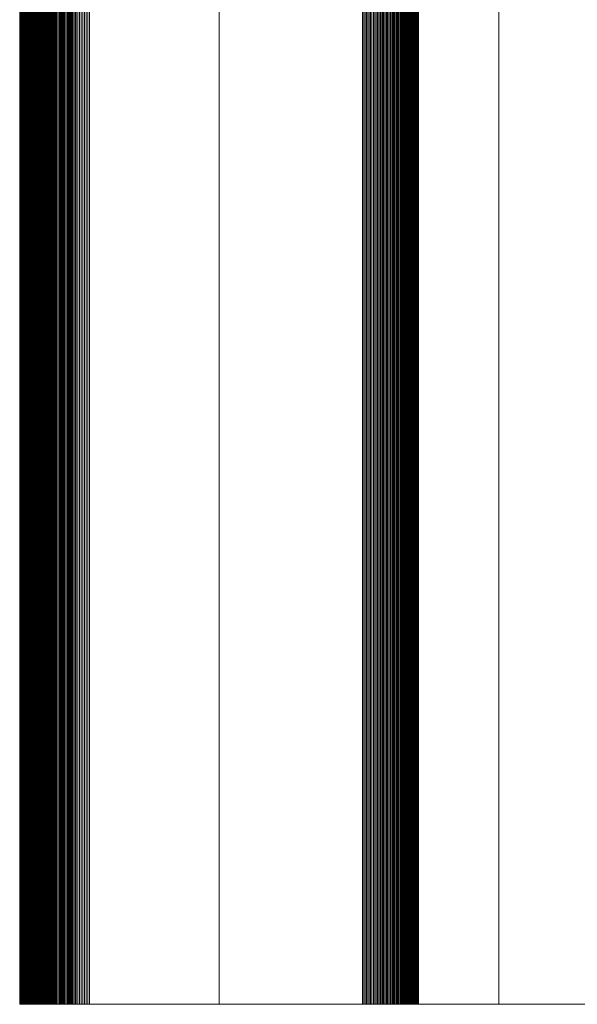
# Model space of a CAD drawing. Header units: millimetres. Extents: x 7 to 1031, y -229 to 221.
# Tile 1 of 32: x 7 to 15, y -229 to -215. Entities that reach past the tile are written whole.
import ezdxf

# ---------------------------------------------------------------- set-up
doc = ezdxf.new("R2010")
doc.units = ezdxf.units.MM
doc.layers.get('0').update_dxf_attribs({"lineweight": 15})
doc.layers.add('Nessuna', color=7, linetype='Continuous', lineweight=9)

# ---------------------------------------------------------------- blocks, each defined once
blk = doc.blocks.new('Group')
at = {"color": 6, "linetype": 'Continuous', "lineweight": 9, "true_color": 0xff00ff, "transparency": 33554687}
for points in [[(6.691, 221, -15.527), (6.691, -229, -15.527), (6.692, -229, -15.502), (6.692, 221, -15.502)], [(6.691, 221, -15.551), (6.691, -229, -15.551), (6.691, -229, -15.527), (6.691, 221, -15.527)], [(6.691, 221, -46.901), (6.691, -229, -46.901), (6.691, -229, -15.551), (6.691, 221, -15.551)], [(6.691, 221, -78.451), (6.691, -229, -78.451), (6.691, -229, -46.901), (6.691, 221, -46.901)], [(6.691, 221, -78.471), (6.691, -229, -78.471), (6.691, -229, -78.451), (6.691, 221, -78.451)], [(6.692, 221, -78.491), (6.692, -229, -78.491), (6.691, -229, -78.471), (6.691, 221, -78.471)], [(6.692, 221, -15.502), (6.692, -229, -15.502), (6.693, -229, -15.478), (6.693, 221, -15.478)], [(6.693, 221, -78.51), (6.693, -229, -78.51), (6.692, -229, -78.491), (6.692, 221, -78.491)], [(6.693, 221, -15.478), (6.693, -229, -15.478), (6.695, -229, -15.453), (6.695, 221, -15.453)], [(6.695, 221, -78.53), (6.695, -229, -78.53), (6.693, -229, -78.51), (6.693, 221, -78.51)], [(6.695, 221, -15.453), (6.695, -229, -15.453), (6.698, -229, -15.429), (6.698, 221, -15.429)], [(6.697, 221, -78.549), (6.697, -229, -78.549), (6.695, -229, -78.53), (6.695, 221, -78.53)], [(6.699, 221, -78.569), (6.699, -229, -78.569), (6.697, -229, -78.549), (6.697, 221, -78.549)], [(6.698, 221, -15.429), (6.698, -229, -15.429), (6.701, -229, -15.405), (6.701, 221, -15.405)], [(6.702, 221, -78.588), (6.702, -229, -78.588), (6.699, -229, -78.569), (6.699, 221, -78.569)], [(6.701, 221, -15.405), (6.701, -229, -15.405), (6.705, -229, -15.38), (6.705, 221, -15.38)], [(6.706, 221, -78.607), (6.706, -229, -78.607), (6.702, -229, -78.588), (6.702, 221, -78.588)], [(6.705, 221, -15.38), (6.705, -229, -15.38), (6.71, -229, -15.356), (6.71, 221, -15.356)], [(6.71, 221, -78.627), (6.71, -229, -78.627), (6.706, -229, -78.607), (6.706, 221, -78.607)], [(6.71, 221, -15.356), (6.71, -229, -15.356), (6.715, -229, -15.332), (6.715, 221, -15.332)], [(6.715, 221, -78.646), (6.715, -229, -78.646), (6.71, -229, -78.627), (6.71, 221, -78.627)], [(6.715, 221, -15.332), (6.715, -229, -15.332), (6.721, -229, -15.308), (6.721, 221, -15.308)], [(6.72, 221, -78.665), (6.72, -229, -78.665), (6.715, -229, -78.646), (6.715, 221, -78.646)], [(6.725, 221, -78.684), (6.725, -229, -78.684), (6.72, -229, -78.665), (6.72, 221, -78.665)], [(6.721, 221, -15.308), (6.721, -229, -15.308), (6.727, -229, -15.285), (6.727, 221, -15.285)], [(6.731, 221, -78.702), (6.731, -229, -78.702), (6.725, -229, -78.684), (6.725, 221, -78.684)], [(6.727, 221, -15.285), (6.727, -229, -15.285), (6.734, -229, -15.261), (6.734, 221, -15.261)], [(6.737, 221, -78.721), (6.737, -229, -78.721), (6.731, -229, -78.702), (6.731, 221, -78.702)], [(6.734, 221, -15.261), (6.734, -229, -15.261), (6.741, -229, -15.238), (6.741, 221, -15.238)], [(6.744, 221, -78.739), (6.744, -229, -78.739), (6.737, -229, -78.721), (6.737, 221, -78.721)], [(6.741, 221, -15.238), (6.741, -229, -15.238), (6.749, -229, -15.215), (6.749, 221, -15.215)], [(6.752, 221, -78.758), (6.752, -229, -78.758), (6.744, -229, -78.739), (6.744, 221, -78.739)], [(6.749, 221, -15.215), (6.749, -229, -15.215), (6.758, -229, -15.192), (6.758, 221, -15.192)], [(6.759, 221, -78.776), (6.759, -229, -78.776), (6.752, -229, -78.758), (6.752, 221, -78.758)], [(6.758, 221, -15.192), (6.758, -229, -15.192), (6.767, -229, -15.169), (6.767, 221, -15.169)], [(6.767, 221, -78.793), (6.767, -229, -78.793), (6.759, -229, -78.776), (6.759, 221, -78.776)], [(6.767, 221, -15.169), (6.767, -229, -15.169), (6.776, -229, -15.146), (6.776, 221, -15.146)], [(6.776, 221, -78.811), (6.776, -229, -78.811), (6.767, -229, -78.793), (6.767, 221, -78.793)], [(6.776, 221, -15.146), (6.776, -229, -15.146), (6.787, -229, -15.124), (6.787, 221, -15.124)], [(6.785, 221, -78.829), (6.785, -229, -78.829), (6.776, -229, -78.811), (6.776, 221, -78.811)], [(6.795, 221, -78.846), (6.795, -229, -78.846), (6.785, -229, -78.829), (6.785, 221, -78.829)], [(6.787, 221, -15.124), (6.787, -229, -15.124), (6.797, -229, -15.102), (6.797, 221, -15.102)], [(6.804, 221, -78.863), (6.804, -229, -78.863), (6.795, -229, -78.846), (6.795, 221, -78.846)], [(6.797, 221, -15.102), (6.797, -229, -15.102), (6.809, -229, -15.08), (6.809, 221, -15.08)], [(6.815, 221, -78.879), (6.815, -229, -78.879), (6.804, -229, -78.863), (6.804, 221, -78.863)], [(6.809, 221, -15.08), (6.809, -229, -15.08), (6.821, -229, -15.058), (6.821, 221, -15.058)], [(6.825, 221, -78.896), (6.825, -229, -78.896), (6.815, -229, -78.879), (6.815, 221, -78.879)], [(6.821, 221, -15.058), (6.821, -229, -15.058), (6.833, -229, -15.037), (6.833, 221, -15.037)], [(6.837, 221, -78.912), (6.837, -229, -78.912), (6.825, -229, -78.896), (6.825, 221, -78.896)], [(6.833, 221, -15.037), (6.833, -229, -15.037), (6.846, -229, -15.016), (6.846, 221, -15.016)], [(6.848, 221, -78.928), (6.848, -229, -78.928), (6.837, -229, -78.912), (6.837, 221, -78.912)], [(6.846, 221, -15.016), (6.846, -229, -15.016), (6.859, -229, -14.996), (6.859, 221, -14.996)], [(6.86, 221, -78.944), (6.86, -229, -78.944), (6.848, -229, -78.928), (6.848, 221, -78.928)], [(6.859, 221, -14.996), (6.859, -229, -14.996), (6.873, -229, -14.976), (6.873, 221, -14.976)], [(6.872, 221, -78.959), (6.872, -229, -78.959), (6.86, -229, -78.944), (6.86, 221, -78.944)], [(6.885, 221, -78.974), (6.885, -229, -78.974), (6.872, -229, -78.959), (6.872, 221, -78.959)], [(6.873, 221, -14.976), (6.873, -229, -14.976), (6.887, -229, -14.956), (6.887, 221, -14.956)], [(6.898, 221, -78.989), (6.898, -229, -78.989), (6.885, -229, -78.974), (6.885, 221, -78.974)], [(6.887, 221, -14.956), (6.887, -229, -14.956), (6.902, -229, -14.936), (6.902, 221, -14.936)], [(6.911, 221, -79.003), (6.911, -229, -79.003), (6.898, -229, -78.989), (6.898, 221, -78.989)], [(6.902, 221, -14.936), (6.902, -229, -14.936), (6.918, -229, -14.917), (6.918, 221, -14.917)], [(6.925, 221, -79.017), (6.925, -229, -79.017), (6.911, -229, -79.003), (6.911, 221, -79.003)], [(6.918, 221, -14.917), (6.918, -229, -14.917), (6.933, -229, -14.898), (6.933, 221, -14.898)], [(6.939, 221, -79.031), (6.939, -229, -79.031), (6.925, -229, -79.017), (6.925, 221, -79.017)], [(6.933, 221, -14.898), (6.933, -229, -14.898), (6.95, -229, -14.88), (6.95, 221, -14.88)], [(6.953, 221, -79.044), (6.953, -229, -79.044), (6.939, -229, -79.031), (6.939, 221, -79.031)], [(6.95, 221, -14.88), (6.95, -229, -14.88), (6.966, -229, -14.862), (6.966, 221, -14.862)], [(6.968, 221, -79.057), (6.968, -229, -79.057), (6.953, -229, -79.044), (6.953, 221, -79.044)], [(6.966, 221, -14.862), (6.966, -229, -14.862), (6.984, -229, -14.844), (6.984, 221, -14.844)], [(6.983, 221, -79.07), (6.983, -229, -79.07), (6.968, -229, -79.057), (6.968, 221, -79.057)], [(6.998, 221, -79.082), (6.998, -229, -79.082), (6.983, -229, -79.07), (6.983, 221, -79.07)], [(6.984, 221, -14.844), (6.984, -229, -14.844), (7.001, -229, -14.827), (7.001, 221, -14.827)], [(7.014, 221, -79.094), (7.014, -229, -79.094), (6.998, -229, -79.082), (6.998, 221, -79.082)], [(7.001, 221, -14.827), (7.001, -229, -14.827), (7.019, -229, -14.81), (7.019, 221, -14.81)], [(7.03, 221, -79.105), (7.03, -229, -79.105), (7.014, -229, -79.094), (7.014, 221, -79.094)], [(7.019, 221, -14.81), (7.019, -229, -14.81), (7.037, -229, -14.794), (7.037, 221, -14.794)], [(7.046, 221, -79.117), (7.046, -229, -79.117), (7.03, -229, -79.105), (7.03, 221, -79.105)], [(7.037, 221, -14.794), (7.037, -229, -14.794), (7.056, -229, -14.778), (7.056, 221, -14.778)], [(7.063, 221, -79.127), (7.063, -229, -79.127), (7.046, -229, -79.117), (7.046, 221, -79.117)], [(7.056, 221, -14.778), (7.056, -229, -14.778), (7.075, -229, -14.763), (7.075, 221, -14.763)], [(7.079, 221, -79.138), (7.079, -229, -79.138), (7.063, -229, -79.127), (7.063, 221, -79.127)], [(7.075, 221, -14.763), (7.075, -229, -14.763), (7.095, -229, -14.748), (7.095, 221, -14.748)], [(7.096, 221, -79.147), (7.096, -229, -79.147), (7.079, -229, -79.138), (7.079, 221, -79.138)], [(7.095, 221, -14.748), (7.095, -229, -14.748), (7.115, -229, -14.734), (7.115, 221, -14.734)], [(7.114, 221, -79.157), (7.114, -229, -79.157), (7.096, -229, -79.147), (7.096, 221, -79.147)], [(7.131, 221, -79.166), (7.131, -229, -79.166), (7.114, -229, -79.157), (7.114, 221, -79.157)], [(7.115, 221, -14.734), (7.115, -229, -14.734), (7.135, -229, -14.72), (7.135, 221, -14.72)], [(7.149, 221, -79.175), (7.149, -229, -79.175), (7.131, -229, -79.166), (7.131, 221, -79.166)], [(7.135, 221, -14.72), (7.135, -229, -14.72), (7.156, -229, -14.707), (7.156, 221, -14.707)], [(7.166, 221, -79.183), (7.166, -229, -79.183), (7.149, -229, -79.175), (7.149, 221, -79.175)], [(7.156, 221, -14.707), (7.156, -229, -14.707), (7.177, -229, -14.694), (7.177, 221, -14.694)], [(7.185, 221, -79.191), (7.185, -229, -79.191), (7.166, -229, -79.183), (7.166, 221, -79.183)], [(7.177, 221, -14.694), (7.177, -229, -14.694), (7.198, -229, -14.681), (7.198, 221, -14.681)], [(7.203, 221, -79.198), (7.203, -229, -79.198), (7.185, -229, -79.191), (7.185, 221, -79.191)], [(7.198, 221, -14.681), (7.198, -229, -14.681), (7.219, -229, -14.669), (7.219, 221, -14.669)], [(7.221, 221, -79.205), (7.221, -229, -79.205), (7.203, -229, -79.198), (7.203, 221, -79.198)], [(7.219, 221, -14.669), (7.219, -229, -14.669), (7.241, -229, -14.658), (7.241, 221, -14.658)], [(7.24, 221, -79.211), (7.24, -229, -79.211), (7.221, -229, -79.205), (7.221, 221, -79.205)], [(7.258, 221, -79.217), (7.258, -229, -79.217), (7.24, -229, -79.211), (7.24, 221, -79.211)], [(7.241, 221, -14.658), (7.241, -229, -14.658), (7.263, -229, -14.647), (7.263, 221, -14.647)], [(7.277, 221, -79.222), (7.277, -229, -79.222), (7.258, -229, -79.217), (7.258, 221, -79.217)], [(7.263, 221, -14.647), (7.263, -229, -14.647), (7.285, -229, -14.637), (7.285, 221, -14.637)], [(7.296, 221, -79.227), (7.296, -229, -79.227), (7.277, -229, -79.222), (7.277, 221, -79.222)], [(7.285, 221, -14.637), (7.285, -229, -14.637), (7.308, -229, -14.628), (7.308, 221, -14.628)], [(7.315, 221, -79.232), (7.315, -229, -79.232), (7.296, -229, -79.227), (7.296, 221, -79.227)], [(7.308, 221, -14.628), (7.308, -229, -14.628), (7.331, -229, -14.618), (7.331, 221, -14.618)], [(7.335, 221, -79.236), (7.335, -229, -79.236), (7.315, -229, -79.232), (7.315, 221, -79.232)], [(7.331, 221, -14.618), (7.331, -229, -14.618), (7.354, -229, -14.61), (7.354, 221, -14.61)], [(7.354, 221, -79.24), (7.354, -229, -79.24), (7.335, -229, -79.236), (7.335, 221, -79.236)], [(7.354, 221, -14.61), (7.354, -229, -14.61), (7.377, -229, -14.602), (7.377, 221, -14.602)], [(7.373, 221, -79.243), (7.373, -229, -79.243), (7.354, -229, -79.24), (7.354, 221, -79.24)], [(7.393, 221, -79.245), (7.393, -229, -79.245), (7.373, -229, -79.243), (7.373, 221, -79.243)], [(7.377, 221, -14.602), (7.377, -229, -14.602), (7.4, -229, -14.594), (7.4, 221, -14.594)], [(7.412, 221, -79.248), (7.412, -229, -79.248), (7.393, -229, -79.245), (7.393, 221, -79.245)], [(7.4, 221, -14.594), (7.4, -229, -14.594), (7.424, -229, -14.588), (7.424, 221, -14.588)], [(7.432, 221, -79.249), (7.432, -229, -79.249), (7.412, -229, -79.248), (7.412, 221, -79.248)], [(7.424, 221, -14.588), (7.424, -229, -14.588), (7.448, -229, -14.581), (7.448, 221, -14.581)], [(7.451, 221, -79.25), (7.451, -229, -79.25), (7.432, -229, -79.249), (7.432, 221, -79.249)], [(7.448, 221, -14.581), (7.448, -229, -14.581), (7.472, -229, -14.576), (7.472, 221, -14.576)], [(7.471, 221, -79.251), (7.471, -229, -79.251), (7.451, -229, -79.25), (7.451, 221, -79.25)], [(7.491, 221, -79.251), (7.491, -229, -79.251), (7.471, -229, -79.251), (7.471, 221, -79.251)], [(7.472, 221, -14.576), (7.472, -229, -14.576), (7.496, -229, -14.571), (7.496, 221, -14.571)], [(9.541, 221, -79.251), (9.541, -229, -79.251), (7.491, -229, -79.251), (7.491, 221, -79.251)], [(7.496, 221, -14.571), (7.496, -229, -14.571), (7.52, -229, -14.566), (7.52, 221, -14.566)], [(7.52, 221, -14.566), (7.52, -229, -14.566), (7.544, -229, -14.562), (7.544, 221, -14.562)], [(7.544, 221, -14.562), (7.544, -229, -14.562), (7.568, -229, -14.559), (7.568, 221, -14.559)], [(7.568, 221, -14.559), (7.568, -229, -14.559), (7.593, -229, -14.556), (7.593, 221, -14.556)], [(7.593, 221, -14.556), (7.593, -229, -14.556), (7.617, -229, -14.554), (7.617, 221, -14.554)], [(7.617, 221, -14.554), (7.617, -229, -14.554), (7.642, -229, -14.553), (7.642, 221, -14.553)], [(7.642, 221, -14.553), (7.642, -229, -14.553), (7.666, -229, -14.552), (7.666, 221, -14.552)], [(7.666, 221, -14.552), (7.666, -229, -14.552), (7.691, -229, -14.551), (7.691, 221, -14.551)], [(7.691, 221, -14.551), (7.691, -229, -14.551), (13.541, -229, -14.551), (13.541, 221, -14.551)], [(11.591, 221, -79.251), (11.591, -229, -79.251), (9.541, -229, -79.251), (9.541, 221, -79.251)], [(11.61, 221, -79.251), (11.61, -229, -79.251), (11.591, -229, -79.251), (11.591, 221, -79.251)], [(11.63, 221, -79.25), (11.63, -229, -79.25), (11.61, -229, -79.251), (11.61, 221, -79.251)], [(11.65, 221, -79.249), (11.65, -229, -79.249), (11.63, -229, -79.25), (11.63, 221, -79.25)], [(11.669, 221, -79.248), (11.669, -229, -79.248), (11.65, -229, -79.249), (11.65, 221, -79.249)], [(11.689, 221, -79.245), (11.689, -229, -79.245), (11.669, -229, -79.248), (11.669, 221, -79.248)], [(11.708, 221, -79.243), (11.708, -229, -79.243), (11.689, -229, -79.245), (11.689, 221, -79.245)], [(11.727, 221, -79.24), (11.727, -229, -79.24), (11.708, -229, -79.243), (11.708, 221, -79.243)], [(11.747, 221, -79.236), (11.747, -229, -79.236), (11.727, -229, -79.24), (11.727, 221, -79.24)], [(11.766, 221, -79.232), (11.766, -229, -79.232), (11.747, -229, -79.236), (11.747, 221, -79.236)], [(11.785, 221, -79.227), (11.785, -229, -79.227), (11.766, -229, -79.232), (11.766, 221, -79.232)], [(11.804, 221, -79.222), (11.804, -229, -79.222), (11.785, -229, -79.227), (11.785, 221, -79.227)], [(11.823, 221, -79.217), (11.823, -229, -79.217), (11.804, -229, -79.222), (11.804, 221, -79.222)], [(11.842, 221, -79.211), (11.842, -229, -79.211), (11.823, -229, -79.217), (11.823, 221, -79.217)], [(11.86, 221, -79.205), (11.86, -229, -79.205), (11.842, -229, -79.211), (11.842, 221, -79.211)], [(11.879, 221, -79.198), (11.879, -229, -79.198), (11.86, -229, -79.205), (11.86, 221, -79.205)], [(11.897, 221, -79.191), (11.897, -229, -79.191), (11.879, -229, -79.198), (11.879, 221, -79.198)], [(11.915, 221, -79.183), (11.915, -229, -79.183), (11.897, -229, -79.191), (11.897, 221, -79.191)], [(11.933, 221, -79.175), (11.933, -229, -79.175), (11.915, -229, -79.183), (11.915, 221, -79.183)], [(11.95, 221, -79.166), (11.95, -229, -79.166), (11.933, -229, -79.175), (11.933, 221, -79.175)], [(11.968, 221, -79.157), (11.968, -229, -79.157), (11.95, -229, -79.166), (11.95, 221, -79.166)], [(11.985, 221, -79.147), (11.985, -229, -79.147), (11.968, -229, -79.157), (11.968, 221, -79.157)], [(12.002, 221, -79.138), (12.002, -229, -79.138), (11.985, -229, -79.147), (11.985, 221, -79.147)], [(12.019, 221, -79.127), (12.019, -229, -79.127), (12.002, -229, -79.138), (12.002, 221, -79.138)], [(12.035, 221, -79.117), (12.035, -229, -79.117), (12.019, -229, -79.127), (12.019, 221, -79.127)], [(12.051, 221, -79.105), (12.051, -229, -79.105), (12.035, -229, -79.117), (12.035, 221, -79.117)], [(12.067, 221, -79.094), (12.067, -229, -79.094), (12.051, -229, -79.105), (12.051, 221, -79.105)], [(12.083, 221, -79.082), (12.083, -229, -79.082), (12.067, -229, -79.094), (12.067, 221, -79.094)], [(12.098, 221, -79.07), (12.098, -229, -79.07), (12.083, -229, -79.082), (12.083, 221, -79.082)], [(12.113, 221, -79.057), (12.113, -229, -79.057), (12.098, -229, -79.07), (12.098, 221, -79.07)], [(12.128, 221, -79.044), (12.128, -229, -79.044), (12.113, -229, -79.057), (12.113, 221, -79.057)], [(12.142, 221, -79.031), (12.142, -229, -79.031), (12.128, -229, -79.044), (12.128, 221, -79.044)], [(12.156, 221, -79.017), (12.156, -229, -79.017), (12.142, -229, -79.031), (12.142, 221, -79.031)], [(12.17, 221, -79.003), (12.17, -229, -79.003), (12.156, -229, -79.017), (12.156, 221, -79.017)], [(12.183, 221, -78.989), (12.183, -229, -78.989), (12.17, -229, -79.003), (12.17, 221, -79.003)], [(12.196, 221, -78.974), (12.196, -229, -78.974), (12.183, -229, -78.989), (12.183, 221, -78.989)], [(12.209, 221, -78.959), (12.209, -229, -78.959), (12.196, -229, -78.974), (12.196, 221, -78.974)], [(12.221, 221, -78.944), (12.221, -229, -78.944), (12.209, -229, -78.959), (12.209, 221, -78.959)], [(12.233, 221, -78.928), (12.233, -229, -78.928), (12.221, -229, -78.944), (12.221, 221, -78.944)], [(12.245, 221, -78.912), (12.245, -229, -78.912), (12.233, -229, -78.928), (12.233, 221, -78.928)], [(12.256, 221, -78.896), (12.256, -229, -78.896), (12.245, -229, -78.912), (12.245, 221, -78.912)], [(12.267, 221, -78.879), (12.267, -229, -78.879), (12.256, -229, -78.896), (12.256, 221, -78.896)], [(12.277, 221, -78.863), (12.277, -229, -78.863), (12.267, -229, -78.879), (12.267, 221, -78.879)], [(12.287, 221, -78.846), (12.287, -229, -78.846), (12.277, -229, -78.863), (12.277, 221, -78.863)], [(12.296, 221, -78.829), (12.296, -229, -78.829), (12.287, -229, -78.846), (12.287, 221, -78.846)], [(12.305, 221, -78.811), (12.305, -229, -78.811), (12.296, -229, -78.829), (12.296, 221, -78.829)], [(12.314, 221, -78.793), (12.314, -229, -78.793), (12.305, -229, -78.811), (12.305, 221, -78.811)], [(12.322, 221, -78.776), (12.322, -229, -78.776), (12.314, -229, -78.793), (12.314, 221, -78.793)], [(12.33, 221, -78.758), (12.33, -229, -78.758), (12.322, -229, -78.776), (12.322, 221, -78.776)], [(12.337, 221, -78.739), (12.337, -229, -78.739), (12.33, -229, -78.758), (12.33, 221, -78.758)], [(12.344, 221, -78.721), (12.344, -229, -78.721), (12.337, -229, -78.739), (12.337, 221, -78.739)], [(12.35, 221, -78.702), (12.35, -229, -78.702), (12.344, -229, -78.721), (12.344, 221, -78.721)], [(12.356, 221, -78.684), (12.356, -229, -78.684), (12.35, -229, -78.702), (12.35, 221, -78.702)], [(12.362, 221, -78.665), (12.362, -229, -78.665), (12.356, -229, -78.684), (12.356, 221, -78.684)], [(12.367, 221, -78.646), (12.367, -229, -78.646), (12.362, -229, -78.665), (12.362, 221, -78.665)], [(12.371, 221, -78.627), (12.371, -229, -78.627), (12.367, -229, -78.646), (12.367, 221, -78.646)], [(12.375, 221, -78.607), (12.375, -229, -78.607), (12.371, -229, -78.627), (12.371, 221, -78.627)], [(12.379, 221, -78.588), (12.379, -229, -78.588), (12.375, -229, -78.607), (12.375, 221, -78.607)], [(12.382, 221, -78.569), (12.382, -229, -78.569), (12.379, -229, -78.588), (12.379, 221, -78.588)], [(12.385, 221, -78.549), (12.385, -229, -78.549), (12.382, -229, -78.569), (12.382, 221, -78.569)], [(12.387, 221, -78.53), (12.387, -229, -78.53), (12.385, -229, -78.549), (12.385, 221, -78.549)], [(12.389, 221, -78.51), (12.389, -229, -78.51), (12.387, -229, -78.53), (12.387, 221, -78.53)], [(12.39, 221, -78.491), (12.39, -229, -78.491), (12.389, -229, -78.51), (12.389, 221, -78.51)], [(12.39, 221, -78.471), (12.39, -229, -78.471), (12.39, -229, -78.491), (12.39, 221, -78.491)], [(12.391, 221, -78.451), (12.391, -229, -78.451), (12.39, -229, -78.471), (12.39, 221, -78.471)], [(12.391, 221, -59.251), (12.391, -229, -59.251), (12.391, -229, -78.451), (12.391, 221, -78.451)], [(19.591, 221, -59.251), (19.591, -229, -59.251), (12.391, -229, -59.251), (12.391, 221, -59.251)], [(13.541, 221, -14.551), (13.541, -229, -14.551), (19.391, -229, -14.551), (19.391, 221, -14.551)]]:
    blk.add_3dface(points, dxfattribs=at)
at = {"color": 7, "linetype": 'Continuous', "lineweight": 9, "transparency": 33554687}
for points in [[(11.891, 221, -59.251), (11.891, -229, -59.251), (54.591, -229, -59.251), (54.591, 221, -59.251)], [(11.891, 221, -68.133), (11.891, -229, -68.133), (11.891, -229, -59.251), (11.891, 221, -59.251)], [(70.466, 221, -68.133), (70.466, -229, -68.133), (11.891, -229, -68.133), (11.891, 221, -68.133)]]:
    blk.add_3dface(points, dxfattribs=at)
at = {"color": 6, "linetype": 'Continuous', "lineweight": 9, "true_color": 0xff00ff, "transparency": 33554687}
for points, invisible_edges in [([(6.691, -229, -78.451), (6.691, -229, -78.471), (6.692, -229, -78.491), (6.691, -229, -78.451)], 12), ([(6.693, -229, -15.478), (6.692, -229, -15.502), (6.691, -229, -15.527), (6.693, -229, -15.478)], 12), ([(6.693, -229, -15.478), (6.691, -229, -15.527), (6.691, -229, -15.551), (6.693, -229, -15.478)], 13), ([(6.691, -229, -78.451), (6.692, -229, -78.491), (6.695, -229, -78.53), (6.691, -229, -78.451)], 15), ([(6.705, -229, -15.38), (6.693, -229, -15.478), (6.691, -229, -15.551), (6.705, -229, -15.38)], 15), ([(6.691, -229, -78.451), (6.695, -229, -78.53), (6.71, -229, -78.627), (6.691, -229, -78.451)], 15), ([(6.776, -229, -15.146), (6.705, -229, -15.38), (6.691, -229, -15.551), (6.776, -229, -15.146)], 15), ([(6.691, -229, -78.451), (6.71, -229, -78.627), (6.837, -229, -78.912), (6.691, -229, -78.451)], 15), ([(7.019, -229, -14.81), (6.776, -229, -15.146), (6.691, -229, -15.551), (7.019, -229, -14.81)], 15), ([(6.691, -229, -78.451), (6.837, -229, -78.912), (7.491, -229, -79.251), (6.691, -229, -78.451)], 15), ([(7.691, -229, -14.551), (7.019, -229, -14.81), (6.691, -229, -15.551), (7.691, -229, -14.551)], 15), ([(6.691, -229, -78.451), (7.491, -229, -79.251), (9.541, -229, -79.251), (6.691, -229, -78.451)], 13), ([(6.691, -229, -78.451), (9.541, -229, -79.251), (12.391, -229, -78.451), (6.691, -229, -78.451)], 15), ([(13.541, -229, -14.551), (7.691, -229, -14.551), (6.691, -229, -15.551), (13.541, -229, -14.551)], 14), ([(20.391, -229, -15.551), (13.541, -229, -14.551), (6.691, -229, -15.551), (20.391, -229, -15.551)], 15), ([(6.691, -229, -78.451), (12.391, -229, -78.451), (12.391, -229, -59.251), (6.691, -229, -78.451)], 13), ([(6.691, -229, -46.901), (6.691, -229, -78.451), (12.391, -229, -59.251), (6.691, -229, -46.901)], 14), ([(6.691, -229, -46.901), (12.391, -229, -59.251), (20.391, -229, -58.451), (6.691, -229, -46.901)], 15), ([(6.691, -229, -46.901), (20.391, -229, -58.451), (20.391, -229, -36.901), (6.691, -229, -46.901)], 13), ([(6.691, -229, -15.551), (6.691, -229, -46.901), (20.391, -229, -36.901), (6.691, -229, -15.551)], 14), ([(6.691, -229, -15.551), (20.391, -229, -36.901), (20.391, -229, -15.551), (6.691, -229, -15.551)], 13), ([(6.692, -229, -78.491), (6.693, -229, -78.51), (6.695, -229, -78.53), (6.692, -229, -78.491)], 12), ([(6.698, -229, -15.429), (6.695, -229, -15.453), (6.693, -229, -15.478), (6.698, -229, -15.429)], 12), ([(6.705, -229, -15.38), (6.698, -229, -15.429), (6.693, -229, -15.478), (6.705, -229, -15.38)], 15), ([(6.695, -229, -78.53), (6.697, -229, -78.549), (6.699, -229, -78.569), (6.695, -229, -78.53)], 12), ([(6.695, -229, -78.53), (6.699, -229, -78.569), (6.71, -229, -78.627), (6.695, -229, -78.53)], 15), ([(6.705, -229, -15.38), (6.701, -229, -15.405), (6.698, -229, -15.429), (6.705, -229, -15.38)], 12), ([(6.699, -229, -78.569), (6.702, -229, -78.588), (6.706, -229, -78.607), (6.699, -229, -78.569)], 12), ([(6.699, -229, -78.569), (6.706, -229, -78.607), (6.71, -229, -78.627), (6.699, -229, -78.569)], 13), ([(6.715, -229, -15.332), (6.71, -229, -15.356), (6.705, -229, -15.38), (6.715, -229, -15.332)], 12), ([(6.721, -229, -15.308), (6.715, -229, -15.332), (6.705, -229, -15.38), (6.721, -229, -15.308)], 14), ([(6.734, -229, -15.261), (6.721, -229, -15.308), (6.705, -229, -15.38), (6.734, -229, -15.261)], 15), ([(6.776, -229, -15.146), (6.734, -229, -15.261), (6.705, -229, -15.38), (6.776, -229, -15.146)], 15), ([(6.71, -229, -78.627), (6.715, -229, -78.646), (6.72, -229, -78.665), (6.71, -229, -78.627)], 12), ([(6.71, -229, -78.627), (6.72, -229, -78.665), (6.725, -229, -78.684), (6.71, -229, -78.627)], 13), ([(6.71, -229, -78.627), (6.725, -229, -78.684), (6.752, -229, -78.758), (6.71, -229, -78.627)], 15), ([(6.71, -229, -78.627), (6.752, -229, -78.758), (6.837, -229, -78.912), (6.71, -229, -78.627)], 15), ([(6.734, -229, -15.261), (6.727, -229, -15.285), (6.721, -229, -15.308), (6.734, -229, -15.261)], 12), ([(6.725, -229, -78.684), (6.731, -229, -78.702), (6.737, -229, -78.721), (6.725, -229, -78.684)], 12), ([(6.725, -229, -78.684), (6.737, -229, -78.721), (6.752, -229, -78.758), (6.725, -229, -78.684)], 15), ([(6.758, -229, -15.192), (6.741, -229, -15.238), (6.734, -229, -15.261), (6.758, -229, -15.192)], 13), ([(6.776, -229, -15.146), (6.758, -229, -15.192), (6.734, -229, -15.261), (6.776, -229, -15.146)], 15), ([(6.737, -229, -78.721), (6.744, -229, -78.739), (6.752, -229, -78.758), (6.737, -229, -78.721)], 12), ([(6.758, -229, -15.192), (6.749, -229, -15.215), (6.741, -229, -15.238), (6.758, -229, -15.192)], 12), ([(6.752, -229, -78.758), (6.759, -229, -78.776), (6.767, -229, -78.793), (6.752, -229, -78.758)], 12), ([(6.752, -229, -78.758), (6.767, -229, -78.793), (6.785, -229, -78.829), (6.752, -229, -78.758)], 15), ([(6.752, -229, -78.758), (6.785, -229, -78.829), (6.837, -229, -78.912), (6.752, -229, -78.758)], 15), ([(6.776, -229, -15.146), (6.767, -229, -15.169), (6.758, -229, -15.192), (6.776, -229, -15.146)], 12), ([(6.767, -229, -78.793), (6.776, -229, -78.811), (6.785, -229, -78.829), (6.767, -229, -78.793)], 12), ([(6.797, -229, -15.102), (6.787, -229, -15.124), (6.776, -229, -15.146), (6.797, -229, -15.102)], 12), ([(6.821, -229, -15.058), (6.797, -229, -15.102), (6.776, -229, -15.146), (6.821, -229, -15.058)], 15), ([(6.846, -229, -15.016), (6.821, -229, -15.058), (6.776, -229, -15.146), (6.846, -229, -15.016)], 15), ([(6.902, -229, -14.936), (6.846, -229, -15.016), (6.776, -229, -15.146), (6.902, -229, -14.936)], 15), ([(7.019, -229, -14.81), (6.902, -229, -14.936), (6.776, -229, -15.146), (7.019, -229, -14.81)], 15), ([(6.785, -229, -78.829), (6.795, -229, -78.846), (6.804, -229, -78.863), (6.785, -229, -78.829)], 12), ([(6.785, -229, -78.829), (6.804, -229, -78.863), (6.837, -229, -78.912), (6.785, -229, -78.829)], 15), ([(6.821, -229, -15.058), (6.809, -229, -15.08), (6.797, -229, -15.102), (6.821, -229, -15.058)], 12), ([(6.804, -229, -78.863), (6.815, -229, -78.879), (6.837, -229, -78.912), (6.804, -229, -78.863)], 14), ([(6.815, -229, -78.879), (6.825, -229, -78.896), (6.837, -229, -78.912), (6.815, -229, -78.879)], 12), ([(6.846, -229, -15.016), (6.833, -229, -15.037), (6.821, -229, -15.058), (6.846, -229, -15.016)], 12), ([(6.837, -229, -78.912), (6.848, -229, -78.928), (6.86, -229, -78.944), (6.837, -229, -78.912)], 12), ([(6.837, -229, -78.912), (6.86, -229, -78.944), (6.872, -229, -78.959), (6.837, -229, -78.912)], 13), ([(6.837, -229, -78.912), (6.872, -229, -78.959), (6.925, -229, -79.017), (6.837, -229, -78.912)], 15), ([(6.837, -229, -78.912), (6.925, -229, -79.017), (7.079, -229, -79.138), (6.837, -229, -78.912)], 15), ([(6.837, -229, -78.912), (7.079, -229, -79.138), (7.491, -229, -79.251), (6.837, -229, -78.912)], 15), ([(6.873, -229, -14.976), (6.859, -229, -14.996), (6.846, -229, -15.016), (6.873, -229, -14.976)], 12), ([(6.902, -229, -14.936), (6.873, -229, -14.976), (6.846, -229, -15.016), (6.902, -229, -14.936)], 15), ([(6.872, -229, -78.959), (6.885, -229, -78.974), (6.898, -229, -78.989), (6.872, -229, -78.959)], 12), ([(6.872, -229, -78.959), (6.898, -229, -78.989), (6.925, -229, -79.017), (6.872, -229, -78.959)], 15), ([(6.902, -229, -14.936), (6.887, -229, -14.956), (6.873, -229, -14.976), (6.902, -229, -14.936)], 12), ([(6.898, -229, -78.989), (6.911, -229, -79.003), (6.925, -229, -79.017), (6.898, -229, -78.989)], 12), ([(6.933, -229, -14.898), (6.918, -229, -14.917), (6.902, -229, -14.936), (6.933, -229, -14.898)], 12), ([(6.966, -229, -14.862), (6.933, -229, -14.898), (6.902, -229, -14.936), (6.966, -229, -14.862)], 15), ([(7.019, -229, -14.81), (6.966, -229, -14.862), (6.902, -229, -14.936), (7.019, -229, -14.81)], 15), ([(6.925, -229, -79.017), (6.939, -229, -79.031), (6.968, -229, -79.057), (6.925, -229, -79.017)], 14), ([(6.925, -229, -79.017), (6.968, -229, -79.057), (7.014, -229, -79.094), (6.925, -229, -79.017)], 15), ([(6.925, -229, -79.017), (7.014, -229, -79.094), (7.079, -229, -79.138), (6.925, -229, -79.017)], 15), ([(6.966, -229, -14.862), (6.95, -229, -14.88), (6.933, -229, -14.898), (6.966, -229, -14.862)], 12), ([(6.939, -229, -79.031), (6.953, -229, -79.044), (6.968, -229, -79.057), (6.939, -229, -79.031)], 12), ([(7.019, -229, -14.81), (6.984, -229, -14.844), (6.966, -229, -14.862), (7.019, -229, -14.81)], 13), ([(6.968, -229, -79.057), (6.983, -229, -79.07), (7.014, -229, -79.094), (6.968, -229, -79.057)], 14), ([(6.983, -229, -79.07), (6.998, -229, -79.082), (7.014, -229, -79.094), (6.983, -229, -79.07)], 12), ([(7.019, -229, -14.81), (7.001, -229, -14.827), (6.984, -229, -14.844), (7.019, -229, -14.81)], 12), ([(7.014, -229, -79.094), (7.03, -229, -79.105), (7.063, -229, -79.127), (7.014, -229, -79.094)], 14), ([(7.014, -229, -79.094), (7.063, -229, -79.127), (7.079, -229, -79.138), (7.014, -229, -79.094)], 13), ([(7.056, -229, -14.778), (7.037, -229, -14.794), (7.019, -229, -14.81), (7.056, -229, -14.778)], 12), ([(7.095, -229, -14.748), (7.056, -229, -14.778), (7.019, -229, -14.81), (7.095, -229, -14.748)], 15), ([(7.219, -229, -14.669), (7.095, -229, -14.748), (7.019, -229, -14.81), (7.219, -229, -14.669)], 15), ([(7.4, -229, -14.594), (7.219, -229, -14.669), (7.019, -229, -14.81), (7.4, -229, -14.594)], 15), ([(7.691, -229, -14.551), (7.4, -229, -14.594), (7.019, -229, -14.81), (7.691, -229, -14.551)], 15), ([(7.03, -229, -79.105), (7.046, -229, -79.117), (7.063, -229, -79.127), (7.03, -229, -79.105)], 12), ([(7.095, -229, -14.748), (7.075, -229, -14.763), (7.056, -229, -14.778), (7.095, -229, -14.748)], 12), ([(7.079, -229, -79.138), (7.096, -229, -79.147), (7.114, -229, -79.157), (7.079, -229, -79.138)], 12), ([(7.079, -229, -79.138), (7.114, -229, -79.157), (7.131, -229, -79.166), (7.079, -229, -79.138)], 13), ([(7.079, -229, -79.138), (7.131, -229, -79.166), (7.185, -229, -79.191), (7.079, -229, -79.138)], 15), ([(7.079, -229, -79.138), (7.185, -229, -79.191), (7.354, -229, -79.24), (7.079, -229, -79.138)], 15), ([(7.079, -229, -79.138), (7.354, -229, -79.24), (7.491, -229, -79.251), (7.079, -229, -79.138)], 15), ([(7.156, -229, -14.707), (7.115, -229, -14.734), (7.095, -229, -14.748), (7.156, -229, -14.707)], 13), ([(7.219, -229, -14.669), (7.156, -229, -14.707), (7.095, -229, -14.748), (7.219, -229, -14.669)], 15), ([(7.156, -229, -14.707), (7.135, -229, -14.72), (7.115, -229, -14.734), (7.156, -229, -14.707)], 12), ([(7.131, -229, -79.166), (7.149, -229, -79.175), (7.166, -229, -79.183), (7.131, -229, -79.166)], 12), ([(7.131, -229, -79.166), (7.166, -229, -79.183), (7.185, -229, -79.191), (7.131, -229, -79.166)], 13), ([(7.198, -229, -14.681), (7.177, -229, -14.694), (7.156, -229, -14.707), (7.198, -229, -14.681)], 12), ([(7.219, -229, -14.669), (7.198, -229, -14.681), (7.156, -229, -14.707), (7.219, -229, -14.669)], 14), ([(7.185, -229, -79.191), (7.203, -229, -79.198), (7.221, -229, -79.205), (7.185, -229, -79.191)], 12), ([(7.185, -229, -79.191), (7.221, -229, -79.205), (7.258, -229, -79.217), (7.185, -229, -79.191)], 15), ([(7.185, -229, -79.191), (7.258, -229, -79.217), (7.354, -229, -79.24), (7.185, -229, -79.191)], 15), ([(7.263, -229, -14.647), (7.241, -229, -14.658), (7.219, -229, -14.669), (7.263, -229, -14.647)], 12), ([(7.308, -229, -14.628), (7.263, -229, -14.647), (7.219, -229, -14.669), (7.308, -229, -14.628)], 15), ([(7.4, -229, -14.594), (7.308, -229, -14.628), (7.219, -229, -14.669), (7.4, -229, -14.594)], 15), ([(7.221, -229, -79.205), (7.24, -229, -79.211), (7.258, -229, -79.217), (7.221, -229, -79.205)], 12), ([(7.258, -229, -79.217), (7.277, -229, -79.222), (7.296, -229, -79.227), (7.258, -229, -79.217)], 12), ([(7.258, -229, -79.217), (7.296, -229, -79.227), (7.354, -229, -79.24), (7.258, -229, -79.217)], 15), ([(7.308, -229, -14.628), (7.285, -229, -14.637), (7.263, -229, -14.647), (7.308, -229, -14.628)], 12), ([(7.296, -229, -79.227), (7.315, -229, -79.232), (7.354, -229, -79.24), (7.296, -229, -79.227)], 14), ([(7.354, -229, -14.61), (7.331, -229, -14.618), (7.308, -229, -14.628), (7.354, -229, -14.61)], 12), ([(7.4, -229, -14.594), (7.354, -229, -14.61), (7.308, -229, -14.628), (7.4, -229, -14.594)], 15), ([(7.315, -229, -79.232), (7.335, -229, -79.236), (7.354, -229, -79.24), (7.315, -229, -79.232)], 12), ([(7.354, -229, -79.24), (7.373, -229, -79.243), (7.393, -229, -79.245), (7.354, -229, -79.24)], 12), ([(7.4, -229, -14.594), (7.377, -229, -14.602), (7.354, -229, -14.61), (7.4, -229, -14.594)], 12), ([(7.354, -229, -79.24), (7.393, -229, -79.245), (7.432, -229, -79.249), (7.354, -229, -79.24)], 15), ([(7.354, -229, -79.24), (7.432, -229, -79.249), (7.491, -229, -79.251), (7.354, -229, -79.24)], 15), ([(7.393, -229, -79.245), (7.412, -229, -79.248), (7.432, -229, -79.249), (7.393, -229, -79.245)], 12), ([(7.448, -229, -14.581), (7.424, -229, -14.588), (7.4, -229, -14.594), (7.448, -229, -14.581)], 12), ([(7.472, -229, -14.576), (7.448, -229, -14.581), (7.4, -229, -14.594), (7.472, -229, -14.576)], 14), ([(7.544, -229, -14.562), (7.472, -229, -14.576), (7.4, -229, -14.594), (7.544, -229, -14.562)], 15), ([(7.691, -229, -14.551), (7.544, -229, -14.562), (7.4, -229, -14.594), (7.691, -229, -14.551)], 15), ([(7.432, -229, -79.249), (7.451, -229, -79.25), (7.471, -229, -79.251), (7.432, -229, -79.249)], 12), ([(7.432, -229, -79.249), (7.471, -229, -79.251), (7.491, -229, -79.251), (7.432, -229, -79.249)], 13), ([(7.52, -229, -14.566), (7.496, -229, -14.571), (7.472, -229, -14.576), (7.52, -229, -14.566)], 12), ([(7.544, -229, -14.562), (7.52, -229, -14.566), (7.472, -229, -14.576), (7.544, -229, -14.562)], 14), ([(7.593, -229, -14.556), (7.568, -229, -14.559), (7.544, -229, -14.562), (7.593, -229, -14.556)], 12), ([(7.642, -229, -14.553), (7.593, -229, -14.556), (7.544, -229, -14.562), (7.642, -229, -14.553)], 15), ([(7.691, -229, -14.551), (7.642, -229, -14.553), (7.544, -229, -14.562), (7.691, -229, -14.551)], 15), ([(7.642, -229, -14.553), (7.617, -229, -14.554), (7.593, -229, -14.556), (7.642, -229, -14.553)], 12), ([(7.691, -229, -14.551), (7.666, -229, -14.552), (7.642, -229, -14.553), (7.691, -229, -14.551)], 12), ([(9.541, -229, -79.251), (11.591, -229, -79.251), (12.391, -229, -78.451), (9.541, -229, -79.251)], 14), ([(11.591, -229, -79.251), (11.61, -229, -79.251), (11.65, -229, -79.249), (11.591, -229, -79.251)], 14), ([(11.591, -229, -79.251), (11.65, -229, -79.249), (11.727, -229, -79.24), (11.591, -229, -79.251)], 15), ([(11.591, -229, -79.251), (11.727, -229, -79.24), (12.002, -229, -79.138), (11.591, -229, -79.251)], 15), ([(11.591, -229, -79.251), (12.002, -229, -79.138), (12.245, -229, -78.912), (11.591, -229, -79.251)], 15), ([(11.591, -229, -79.251), (12.245, -229, -78.912), (12.391, -229, -78.451), (11.591, -229, -79.251)], 15), ([(11.61, -229, -79.251), (11.63, -229, -79.25), (11.65, -229, -79.249), (11.61, -229, -79.251)], 12), ([(11.65, -229, -79.249), (11.669, -229, -79.248), (11.689, -229, -79.245), (11.65, -229, -79.249)], 12), ([(11.65, -229, -79.249), (11.689, -229, -79.245), (11.727, -229, -79.24), (11.65, -229, -79.249)], 15), ([(11.689, -229, -79.245), (11.708, -229, -79.243), (11.727, -229, -79.24), (11.689, -229, -79.245)], 12), ([(11.727, -229, -79.24), (11.747, -229, -79.236), (11.766, -229, -79.232), (11.727, -229, -79.24)], 12), ([(11.727, -229, -79.24), (11.766, -229, -79.232), (11.785, -229, -79.227), (11.727, -229, -79.24)], 13), ([(11.727, -229, -79.24), (11.785, -229, -79.227), (11.823, -229, -79.217), (11.727, -229, -79.24)], 15), ([(11.727, -229, -79.24), (11.823, -229, -79.217), (11.897, -229, -79.191), (11.727, -229, -79.24)], 15), ([(11.727, -229, -79.24), (11.897, -229, -79.191), (12.002, -229, -79.138), (11.727, -229, -79.24)], 15), ([(11.785, -229, -79.227), (11.804, -229, -79.222), (11.823, -229, -79.217), (11.785, -229, -79.227)], 12), ([(11.823, -229, -79.217), (11.842, -229, -79.211), (11.86, -229, -79.205), (11.823, -229, -79.217)], 12), ([(11.823, -229, -79.217), (11.86, -229, -79.205), (11.897, -229, -79.191), (11.823, -229, -79.217)], 15), ([(11.86, -229, -79.205), (11.879, -229, -79.198), (11.897, -229, -79.191), (11.86, -229, -79.205)], 12), ([(11.897, -229, -79.191), (11.915, -229, -79.183), (11.95, -229, -79.166), (11.897, -229, -79.191)], 14), ([(11.897, -229, -79.191), (11.95, -229, -79.166), (12.002, -229, -79.138), (11.897, -229, -79.191)], 15), ([(11.915, -229, -79.183), (11.933, -229, -79.175), (11.95, -229, -79.166), (11.915, -229, -79.183)], 12), ([(11.95, -229, -79.166), (11.968, -229, -79.157), (12.002, -229, -79.138), (11.95, -229, -79.166)], 14), ([(11.968, -229, -79.157), (11.985, -229, -79.147), (12.002, -229, -79.138), (11.968, -229, -79.157)], 12), ([(12.002, -229, -79.138), (12.019, -229, -79.127), (12.067, -229, -79.094), (12.002, -229, -79.138)], 14), ([(12.002, -229, -79.138), (12.067, -229, -79.094), (12.156, -229, -79.017), (12.002, -229, -79.138)], 15), ([(12.002, -229, -79.138), (12.156, -229, -79.017), (12.245, -229, -78.912), (12.002, -229, -79.138)], 15), ([(12.019, -229, -79.127), (12.035, -229, -79.117), (12.051, -229, -79.105), (12.019, -229, -79.127)], 12), ([(12.019, -229, -79.127), (12.051, -229, -79.105), (12.067, -229, -79.094), (12.019, -229, -79.127)], 13), ([(12.067, -229, -79.094), (12.083, -229, -79.082), (12.098, -229, -79.07), (12.067, -229, -79.094)], 12), ([(12.067, -229, -79.094), (12.098, -229, -79.07), (12.113, -229, -79.057), (12.067, -229, -79.094)], 13), ([(12.067, -229, -79.094), (12.113, -229, -79.057), (12.156, -229, -79.017), (12.067, -229, -79.094)], 15), ([(12.113, -229, -79.057), (12.128, -229, -79.044), (12.142, -229, -79.031), (12.113, -229, -79.057)], 12), ([(12.113, -229, -79.057), (12.142, -229, -79.031), (12.156, -229, -79.017), (12.113, -229, -79.057)], 13), ([(12.156, -229, -79.017), (12.17, -229, -79.003), (12.183, -229, -78.989), (12.156, -229, -79.017)], 12), ([(12.156, -229, -79.017), (12.183, -229, -78.989), (12.209, -229, -78.959), (12.156, -229, -79.017)], 15), ([(12.156, -229, -79.017), (12.209, -229, -78.959), (12.245, -229, -78.912), (12.156, -229, -79.017)], 15), ([(12.183, -229, -78.989), (12.196, -229, -78.974), (12.209, -229, -78.959), (12.183, -229, -78.989)], 12), ([(12.209, -229, -78.959), (12.221, -229, -78.944), (12.245, -229, -78.912), (12.209, -229, -78.959)], 14), ([(12.221, -229, -78.944), (12.233, -229, -78.928), (12.245, -229, -78.912), (12.221, -229, -78.944)], 12), ([(12.245, -229, -78.912), (12.256, -229, -78.896), (12.267, -229, -78.879), (12.245, -229, -78.912)], 12), ([(12.245, -229, -78.912), (12.267, -229, -78.879), (12.277, -229, -78.863), (12.245, -229, -78.912)], 13), ([(12.245, -229, -78.912), (12.277, -229, -78.863), (12.296, -229, -78.829), (12.245, -229, -78.912)], 15), ([(12.245, -229, -78.912), (12.296, -229, -78.829), (12.33, -229, -78.758), (12.245, -229, -78.912)], 15), ([(12.245, -229, -78.912), (12.33, -229, -78.758), (12.371, -229, -78.627), (12.245, -229, -78.912)], 15), ([(12.245, -229, -78.912), (12.371, -229, -78.627), (12.391, -229, -78.451), (12.245, -229, -78.912)], 15), ([(12.277, -229, -78.863), (12.287, -229, -78.846), (12.296, -229, -78.829), (12.277, -229, -78.863)], 12), ([(12.296, -229, -78.829), (12.305, -229, -78.811), (12.314, -229, -78.793), (12.296, -229, -78.829)], 12), ([(12.296, -229, -78.829), (12.314, -229, -78.793), (12.33, -229, -78.758), (12.296, -229, -78.829)], 15), ([(12.314, -229, -78.793), (12.322, -229, -78.776), (12.33, -229, -78.758), (12.314, -229, -78.793)], 12), ([(12.33, -229, -78.758), (12.337, -229, -78.739), (12.344, -229, -78.721), (12.33, -229, -78.758)], 12), ([(12.33, -229, -78.758), (12.344, -229, -78.721), (12.356, -229, -78.684), (12.33, -229, -78.758)], 15), ([(12.33, -229, -78.758), (12.356, -229, -78.684), (12.371, -229, -78.627), (12.33, -229, -78.758)], 15), ([(12.344, -229, -78.721), (12.35, -229, -78.702), (12.356, -229, -78.684), (12.344, -229, -78.721)], 12), ([(12.356, -229, -78.684), (12.362, -229, -78.665), (12.371, -229, -78.627), (12.356, -229, -78.684)], 14), ([(12.362, -229, -78.665), (12.367, -229, -78.646), (12.371, -229, -78.627), (12.362, -229, -78.665)], 12), ([(12.371, -229, -78.627), (12.375, -229, -78.607), (12.382, -229, -78.569), (12.371, -229, -78.627)], 14), ([(12.371, -229, -78.627), (12.382, -229, -78.569), (12.387, -229, -78.53), (12.371, -229, -78.627)], 15), ([(12.371, -229, -78.627), (12.387, -229, -78.53), (12.391, -229, -78.451), (12.371, -229, -78.627)], 15), ([(12.375, -229, -78.607), (12.379, -229, -78.588), (12.382, -229, -78.569), (12.375, -229, -78.607)], 12), ([(12.382, -229, -78.569), (12.385, -229, -78.549), (12.387, -229, -78.53), (12.382, -229, -78.569)], 12), ([(12.387, -229, -78.53), (12.389, -229, -78.51), (12.39, -229, -78.491), (12.387, -229, -78.53)], 12), ([(12.387, -229, -78.53), (12.39, -229, -78.491), (12.391, -229, -78.451), (12.387, -229, -78.53)], 15), ([(12.39, -229, -78.491), (12.39, -229, -78.471), (12.391, -229, -78.451), (12.39, -229, -78.491)], 12), ([(12.391, -229, -59.251), (19.591, -229, -59.251), (20.391, -229, -58.451), (12.391, -229, -59.251)], 14), ([(20.391, -229, -15.551), (19.391, -229, -14.551), (13.541, -229, -14.551), (20.391, -229, -15.551)], 13)]:
    blk.add_3dface(points, dxfattribs=dict(at, invisible_edges=invisible_edges))
at = {"color": 7, "linetype": 'Continuous', "lineweight": 9, "transparency": 33554687}
for points, invisible_edges in [([(11.891, -229, -68.133), (70.466, -229, -68.133), (54.591, -229, -67.251), (11.891, -229, -68.133)], 14), ([(54.591, -229, -67.251), (54.591, -229, -59.251), (11.891, -229, -59.251), (54.591, -229, -67.251)], 12), ([(54.591, -229, -67.251), (11.891, -229, -59.251), (11.891, -229, -68.133), (54.591, -229, -67.251)], 13)]:
    blk.add_3dface(points, dxfattribs=dict(at, invisible_edges=invisible_edges))
blk = doc.blocks.new('Group-1')
at = {"color": 7, "transparency": 33554687}
blk.add_blockref('Group', (0, 0), dxfattribs=at)
blk = doc.blocks.new('Group-2')
at = {"layer": 'Nessuna', "color": 7, "transparency": 33554687}
blk.add_blockref('Group-1', (0, 0), dxfattribs=at)

msp = doc.modelspace()

# ---------------------------------------------------------------- block references
at = {"layer": 'Nessuna', "color": 7, "transparency": 33554687}
msp.add_blockref('Group-2', (0, 0), dxfattribs=at)

doc.saveas('drawing.dxf')
